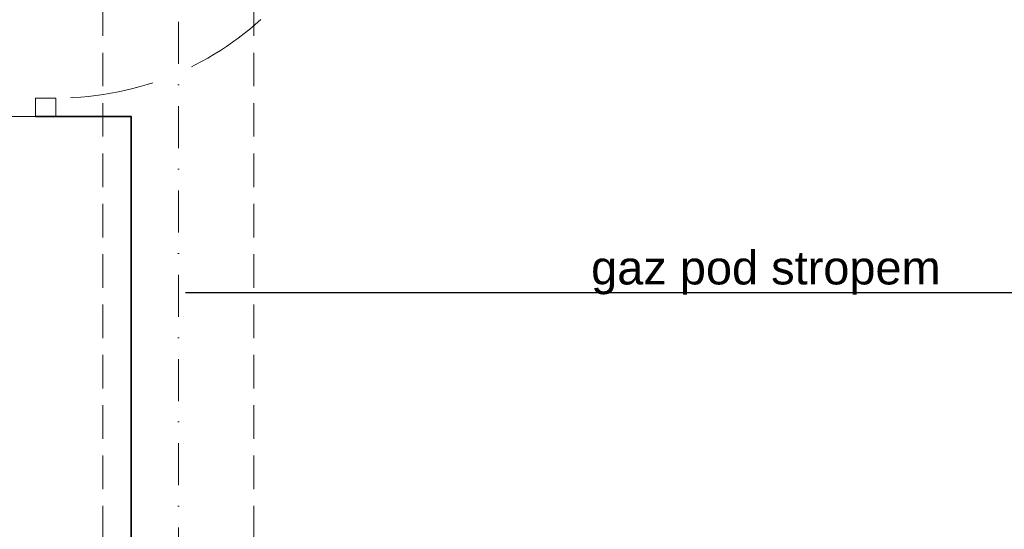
# Model space of a CAD drawing. Header units: millimetres. Extents: x -96593 to 66336, y -23969 to 7139.
# Tile 225 of 256: x -75929 to -75636, y -5376 to -5224. Entities that reach past the tile are written whole.
import ezdxf

# ---------------------------------------------------------------- set-up
doc = ezdxf.new("R2010")
doc.units = ezdxf.units.MM
doc.linetypes.add('DASHDOT', pattern=[1, 0.5, -0.25, 0, -0.25])
doc.linetypes.add('DASHED', pattern=[0.75, 0.5, -0.25])
for name, color, linetype, lineweight in [('!MARIUSZ', 220, 'Continuous', 35), ('mm_punktwstawienia', 1, 'Continuous', 50), ('PG_OSIE', 1, 'DASHDOT', 18), ('PG_PODCIĄGI', 1, 'DASHED', 18), ('PG_ŚCIANY_SŁUPY', 4, 'Continuous', 35)]:
    doc.layers.add(name, color=color, linetype=linetype, lineweight=lineweight)
doc.styles.get("Standard").update_dxf_attribs({"font": 'arial.ttf'})

# ---------------------------------------------------------------- blocks, each defined once
blk = doc.blocks.new('A$C2E197AD3')
at = {"layer": '!MARIUSZ', "color": 252, "linetype": 'DASHED', "lineweight": 0, "ltscale": 50}
for p, q in [((904.84, 1913), (910.84, 1913)), ((904.84, 1907.5), (904.84, 1913)), ((910.84, 1913), (910.84, 1907.5)), ((889.34, 1907.5), (910.84, 1907.5)), ((910.84, 1907.5), (904.84, 1907.5))]:
    blk.add_line(p, q, dxfattribs=at)
at = {"layer": '!MARIUSZ', "color": 252, "linetype": 'DASHED', "lineweight": 0, "ltscale": 50, "extrusion": (0, 0, -1)}
blk.add_arc((-911.34, 2003), 90, 180, 270, dxfattribs=at)
at = {"color": 252, "lineweight": 30}
blk.add_line((949.46, 1855.09), (2737.44, 1855.09), dxfattribs=at)
at = {"layer": 'PG_OSIE', "color": 252, "ltscale": 25}
blk.add_lwpolyline([(947.34, 3165.56), (947.34, 314.74)], dxfattribs=at)
at = {"layer": 'PG_PODCIĄGI', "color": 252, "ltscale": 20}
for points in [[(924.84, 2946.5), (924.84, 472.5)], [(969.84, 2946.5), (969.84, 472.5)]]:
    blk.add_lwpolyline(points, dxfattribs=at)
at = {"layer": 'PG_ŚCIANY_SŁUPY', "color": 252}
blk.add_lwpolyline([(904.84, 1907.5), (911.34, 1907.5), (933.34, 1907.5), (933.34, 1727.5), (969.84, 1727.5), (969.84, 1687.5), (933.34, 1687.5), (933.34, 1522.5), (908.09, 1522.5)], dxfattribs=at)
at = {"color": 252, "lineweight": 30, "insert": (1070.23, 1867.48), "char_height": 10, "attachment_point": 1}
blk.add_mtext_dynamic_manual_height_columns('gaz pod stropem', width=650.6795, gutter_width=50, heights=[0], dxfattribs=at)

msp = doc.modelspace()

# ---------------------------------------------------------------- block references
at = {"layer": 'mm_punktwstawienia', "lineweight": 60}
msp.add_blockref('A$C2E197AD3', (-76828.96, -7160.74), dxfattribs=at)

doc.saveas('drawing.dxf')
